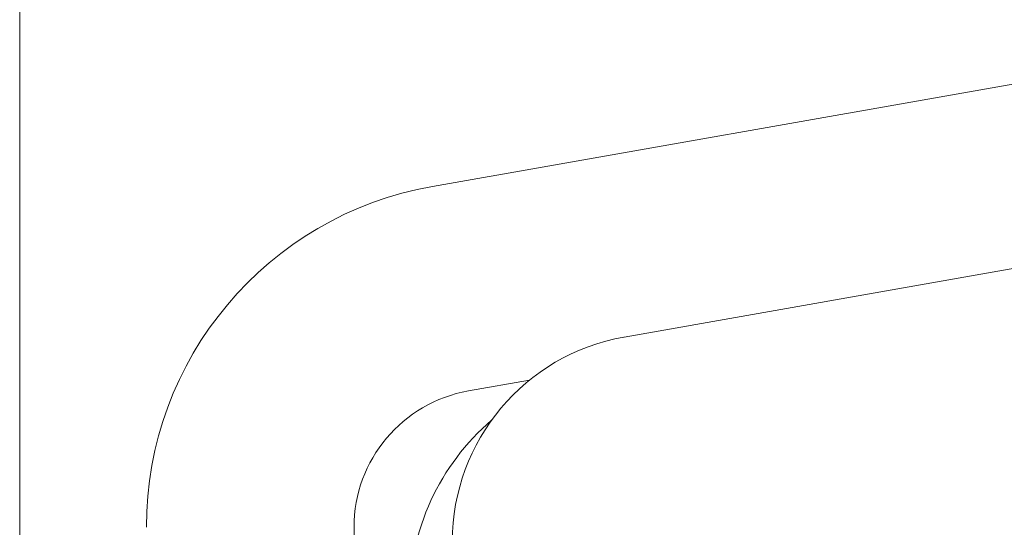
# Model space of a CAD drawing. Header units: inches. Extents: x 0 to 814, y 0 to 621.
# Tile 28 of 37: x 376.32 to 386.99, y 382.39 to 387.89. Entities that reach past the tile are written whole.
import ezdxf

# ---------------------------------------------------------------- set-up
doc = ezdxf.new("R2010")
doc.units = ezdxf.units.IN
doc.header["$LTSCALE"] = 10
doc.header["$MEASUREMENT"] = 0

msp = doc.modelspace()

# ---------------------------------------------------------------- linework, layer by layer
at = {"lineweight": 15}
for p, q in [((376.319, 394.925), (376.319, 351.725)), ((389.37, 387.594), (380.79, 386.081)), ((387.891, 385.334), (382.866, 384.448)), ((381.841, 383.981), (381.181, 383.865)), ((379.941, 382.388), (379.941, 364.263))]:
    msp.add_line(p, q, dxfattribs=at)
for centre, radius, start in [((381.441, 382.388), 3.75, 100), ((383.256, 382.232), 2.25, 100), ((381.441, 382.388), 1.5, 100), ((383.091, 381.612), 2.55, 130.6095)]:
    msp.add_arc(centre, radius, start, 180, dxfattribs=at)

doc.saveas('drawing.dxf')
